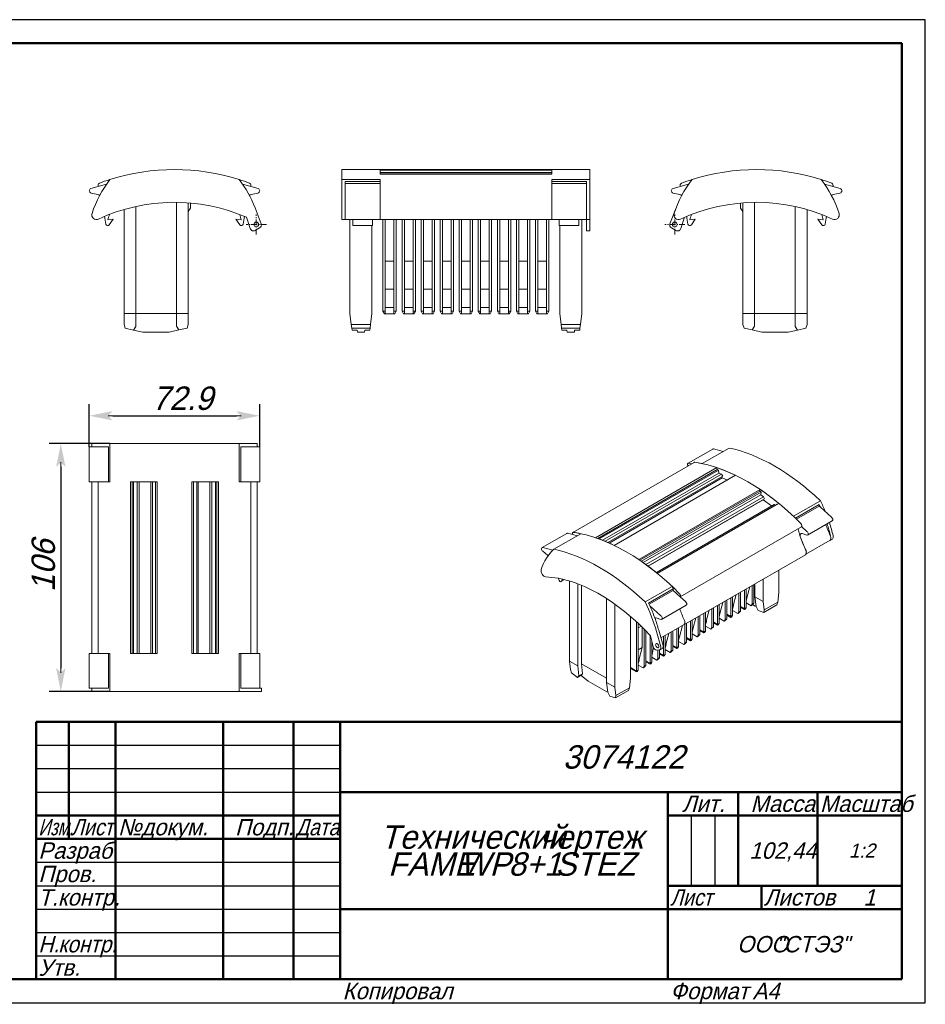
# Model space of a CAD drawing. Header units: millimetres. Extents: x 0 to 297, y 0 to 210.
# Tile 2 of 2: x 104 to 297, y 0 to 210. Entities that reach past the tile are written whole.
import ezdxf

# ---------------------------------------------------------------- set-up
doc = ezdxf.new("R2010")
doc.units = ezdxf.units.MM
doc.linetypes.add('CENTER_per1_scale0.039370', pattern=[2, 1.25, -0.25, 0.25, -0.25])
doc.styles.add('TextStyle_1', font='T-FLEX Type A.TTF', dxfattribs={"oblique": 15, "height": 5})
doc.styles.add('TextStyle_2', font='T-FLEX Type A.TTF', dxfattribs={"oblique": 15, "height": 3.5})
doc.styles.add('TextStyle_3', font='T-FLEX Type A.TTF', dxfattribs={"width": 0.744064, "oblique": 15, "height": 3.5})
doc.styles.add('TextStyle_4', font='T-FLEX Type A.TTF', dxfattribs={"width": 0.883061, "oblique": 15, "height": 3.5})
doc.styles.add('TextStyle_5', font='T-FLEX Type A.TTF', dxfattribs={"width": 0.94413, "oblique": 15, "height": 3.5})
doc.styles.add('TextStyle_6', font='T-FLEX Type A.TTF', dxfattribs={"width": 0.98844, "oblique": 15, "height": 3.5})
doc.styles.add('TextStyle_7', font='T-FLEX Type A.TTF', dxfattribs={"oblique": 15, "height": 5})
doc.styles.add('TextStyle_8', font='T-FLEX Type A.TTF', dxfattribs={"oblique": 15, "height": 3})
doc.styles.add('TextStyle_9', font='T-FLEX Type A.TTF', dxfattribs={"oblique": 15, "height": 3.5})
doc.dimstyles.new('DIM_ST_1', dxfattribs={"dimtxt": 5, "dimasz": 5, "dimexe": 2.5, "dimexo": 0, "dimtad": 1, "dimlfac": 2, "dimrnd": 0.01, "dimdsep": 46, "dimtxsty": 'TextStyle_1', "dimblk": 'Arrow_3_C7_Status', "dimcen": 0.09, "dimclrd": 7, "dimclre": 7, "dimclrt": 7, "dimazin": 0, "dimtfac": 1, "dimtdec": 0, "dimtmove": 0, "dimatfit": 0, "dimldrblk": 'NONE', "dimfxl": 1, "dimtvp": 1, "dimtolj": 1, "dimarcsym": 0})

# ---------------------------------------------------------------- blocks, each defined once
blk = doc.blocks.new('Arrow_3_C7_Status')
at = {"color": 7, "linetype": 'Continuous', "lineweight": 0}
blk.add_line((-1, 0), (-0.8, 0), dxfattribs=at)
at = {"color": 7}
blk.add_solid([(-1, -0.2), (0, 0), (-0.8, 0), (-1, 0.2)], dxfattribs=at)
blk = doc.blocks.new('*D6')
at = {"color": 7, "lineweight": -2}
for p, q in [((118.38, 118.75), (118.38, 127.89)), ((154.8, 118.75), (154.8, 127.89)), ((123.38, 125.39), (149.8, 125.39))]:
    blk.add_line(p, q, dxfattribs=at)
at = {"layer": 'Defpoints', "color": 0}
for p in [(154.8, 125.39), (118.38, 118.75), (154.8, 118.75)]:
    blk.add_point(p, dxfattribs=at)
at = {"color": 7, "lineweight": -2, "xscale": 5, "yscale": 5, "zscale": 5}
for p, rotation in [((118.38, 125.39), 180), ((154.8, 125.39), 360)]:
    blk.add_blockref('Arrow_3_C7_Status', p, dxfattribs=dict(at, rotation=rotation))
blk = doc.blocks.new('_None')
blk = doc.blocks.new('*D7')
at = {"color": 7, "lineweight": -2}
for p, q in [((122.79, 119.45), (109.8, 119.45)), ((112.3, 114.45), (112.3, 71.48)), ((122.79, 66.48), (109.8, 66.48))]:
    blk.add_line(p, q, dxfattribs=at)
at = {"layer": 'Defpoints', "color": 0}
for p in [(122.79, 119.45), (112.3, 66.48), (122.79, 66.48)]:
    blk.add_point(p, dxfattribs=at)
at = {"color": 7, "lineweight": -2, "xscale": 5, "yscale": 5, "zscale": 5}
for p, rotation in [((112.3, 119.45), 90.00000000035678), ((112.3, 66.48), 270.0000000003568)]:
    blk.add_blockref('Arrow_3_C7_Status', p, dxfattribs=dict(at, rotation=rotation))
blk = doc.blocks.new('_FR1Страница_1')
at = {"color": 7, "linetype": 'Continuous', "lineweight": 25}
for p, q in [((297, 210), (0, 210)), ((297, 0), (297, 210)), ((107, 55), (172, 55)), ((107, 50), (172, 50)), ((107, 45), (172, 45)), ((247, 40), (247, 25)), ((252, 40), (252, 25)), ((107, 30), (172, 30)), ((107, 25), (172, 25)), ((107, 20), (172, 20)), ((242, 20), (292, 20)), ((262, 20), (262, 20)), ((107, 15), (172, 15)), ((107, 10), (172, 10)), ((0, 0), (297, 0))]:
    blk.add_line(p, q, dxfattribs=at)
at = {"color": 7, "linetype": 'Continuous', "lineweight": 50}
for p, q in [((20, 205), (292, 205)), ((292, 205), (292, 5)), ((107, 5), (107, 60)), ((107, 60), (292, 60)), ((114, 60), (114, 35)), ((124, 60), (124, 5)), ((147, 60), (147, 5)), ((162, 60), (162, 5)), ((172, 60), (172, 5)), ((172, 45), (292, 45)), ((242, 45), (242, 5)), ((257, 45), (257, 25)), ((274, 45), (274, 25)), ((107, 40), (172, 40)), ((242, 40), (292, 40)), ((107, 35), (172, 35)), ((242, 25), (292, 25)), ((262, 25), (262, 20)), ((172, 20), (292, 20)), ((292, 5), (20, 5))]:
    blk.add_line(p, q, dxfattribs=at)
at = {"color": 7, "oblique": 15}
for s, height, style, p in [('3074122', 5, 'TextStyle_7', (219.55, 50)), ('Лит.', 3.5, 'TextStyle_2', (245.03, 40.76)), ('Масса', 3.5, 'TextStyle_2', (259.65, 40.76)), ('№', 3.5, 'TextStyle_2', (124.5, 35.75)), ('докум.', 3.5, 'TextStyle_2', (129.5, 35.75)), ('Подп.', 3.5, 'TextStyle_2', (149.53, 35.75)), ('Технический', 5, 'TextStyle_7', (180.55, 32.88)), ('чертеж', 5, 'TextStyle_7', (214.51, 32.88)), ('Разраб.', 3.5, 'TextStyle_2', (107.5, 30.75)), ('102,44', 3.5, 'TextStyle_2', (259.4, 30.75)), ('1:2', 3, 'TextStyle_8', (280.67, 31)), ('FAME', 5, 'TextStyle_7', (182.21, 27.12)), ('WP', 5, 'TextStyle_7', (197.58, 27.12)), ('8+1', 5, 'TextStyle_7', (207.94, 27.12)), ('STEZ', 5, 'TextStyle_7', (217.94, 27.12)), ('Пров.', 3.5, 'TextStyle_2', (107.5, 25.75)), ('Т.контр.', 3.5, 'TextStyle_2', (107.5, 20.75)), ('Листов', 3.5, 'TextStyle_2', (262.5, 20.75)), ('1', 3.5, 'TextStyle_9', (283.78, 20.75)), ('ООО', 3.5, 'TextStyle_2', (256.78, 10.75)), ('"СТЭЗ"', 3.5, 'TextStyle_2', (265.03, 10.75)), ('Утв.', 3.5, 'TextStyle_2', (107.5, 5.75)), ('Копировал', 3.5, 'TextStyle_2', (172.5, 0.75)), ('Формат', 3.5, 'TextStyle_2', (242.5, 0.75)), ('A4', 3.5, 'TextStyle_2', (260.12, 0.75))]:
    blk.add_text(s, height=height, dxfattribs=dict(at, style=style)).set_placement(p)
for s, style, width, p in [('Масштаб', 'TextStyle_6', 0.98844, (274.5, 40.76)), ('Изм.', 'TextStyle_3', 0.744064, (107.5, 35.75)), ('Лист', 'TextStyle_4', 0.883061, (114.5, 35.75)), ('Дата', 'TextStyle_4', 0.883061, (162.5, 35.75)), ('Лист', 'TextStyle_4', 0.883061, (242.5, 20.75)), ('Н.', 'TextStyle_5', 0.94413, (107.5, 10.75)), ('контр.', 'TextStyle_5', 0.94413, (111.75, 10.75))]:
    blk.add_text(s, height=3.5, dxfattribs=dict(at, style=style, width=width)).set_placement(p)
blk = doc.blocks.new('Страница_1')
at = {"color": 7, "linetype": 'Continuous', "lineweight": 20}
for p, q in [((225.3308, 177.9877), (172.3558, 177.9877)), ((172.3558, 175.8508), (172.3558, 177.9877)), ((180.5058, 177.8386), (217.1808, 177.8386)), ((180.5058, 177.0136), (180.5058, 177.8386)), ((180.5058, 177.3557), (217.1808, 177.3557)), ((217.1808, 177.2944), (180.5058, 177.2944)), ((180.5058, 177.0136), (217.1808, 177.0136)), ((217.1808, 177.0136), (217.1808, 177.8386)), ((225.3308, 175.8508), (225.3308, 177.9877)), ((118.7403, 173.9272), (122.0729, 174.8726)), ((154.4409, 173.9272), (151.1083, 174.8726)), ((180.5058, 175.8508), (172.3558, 175.8508)), ((172.3558, 168.6134), (172.3558, 175.8508)), ((173.0558, 174.8726), (173.0558, 175.3982)), ((180.5058, 175.3982), (173.0558, 175.3982)), ((180.5058, 174.9798), (173.0558, 174.9798)), ((173.0558, 173.9272), (173.0558, 174.8726)), ((180.5058, 175.0723), (180.5058, 175.8508)), ((180.5058, 174.3824), (180.5058, 175.0723)), ((217.1808, 175.8508), (225.3308, 175.8508)), ((217.1808, 175.0723), (217.1808, 175.8508)), ((217.1808, 175.3982), (224.6308, 175.3982)), ((217.1808, 174.3824), (217.1808, 175.0723)), ((217.1808, 174.9798), (224.6308, 174.9798)), ((224.6308, 174.8726), (224.6308, 175.3982)), ((224.6308, 173.9272), (224.6308, 174.8726)), ((225.3308, 168.6134), (225.3308, 175.8508)), ((243.0997, 173.9272), (246.4324, 174.8726)), ((278.8004, 173.9272), (275.4678, 174.8726)), ((120.2168, 172.6384), (118.769, 172.958)), ((154.4122, 172.958), (152.9644, 172.6384)), ((173.0558, 172.958), (173.0558, 173.9272)), ((173.0558, 172.6384), (173.0558, 172.958)), ((173.0558, 172.6384), (173.0558, 172.4386)), ((180.5058, 174.3824), (180.5058, 173.9272)), ((180.5058, 172.958), (180.5058, 173.9272)), ((180.5058, 172.958), (180.5058, 172.6384)), ((180.5058, 172.6384), (180.5058, 171.594)), ((217.1808, 174.3824), (217.1808, 173.9272)), ((217.1808, 172.958), (217.1808, 173.9272)), ((217.1808, 172.958), (217.1808, 172.6384)), ((217.1808, 172.6384), (217.1808, 171.594)), ((224.6308, 172.958), (224.6308, 173.9272)), ((224.6308, 172.6384), (224.6308, 172.958)), ((224.6308, 172.6384), (224.6308, 172.4386)), ((243.1284, 172.958), (244.5763, 172.6384)), ((277.3238, 172.6384), (278.7717, 172.958)), ((137.0156, 170.9854), (137.0156, 147.2382)), ((139.5156, 147.2382), (139.5156, 170.8768)), ((139.9906, 169.713), (139.9906, 170.8377)), ((173.0558, 168.8376), (173.0558, 172.4386)), ((180.5058, 171.594), (180.5058, 168.9722)), ((217.1808, 171.594), (217.1808, 168.9722)), ((224.6308, 168.8376), (224.6308, 172.4386)), ((257.5501, 169.713), (257.5501, 170.8377)), ((258.0251, 147.2382), (258.0251, 170.8768)), ((260.5251, 170.9854), (260.5251, 147.2382)), ((125.8156, 169.4534), (125.8156, 147.2382)), ((128.3156, 147.2382), (128.3156, 170.0903)), ((139.5156, 168.9953), (139.9906, 169.713)), ((153.793, 169.8117), (155.0905, 166.4217)), ((172.3558, 168.6134), (172.3558, 167.307)), ((173.0558, 168.213), (173.0558, 168.8376)), ((180.5058, 168.2131), (180.5058, 168.9722)), ((217.1808, 168.2131), (217.1808, 168.9722)), ((224.6308, 168.213), (224.6308, 168.8376)), ((225.3308, 168.6134), (225.3308, 167.307)), ((243.7476, 169.8117), (242.4501, 166.4217)), ((258.0251, 168.9953), (257.5501, 169.713)), ((269.2251, 147.2382), (269.2251, 170.0903)), ((271.7251, 169.4534), (271.7251, 147.2382)), ((122.3295, 167.2421), (123.476, 167.3747)), ((123.476, 167.3747), (122.6546, 166.1724)), ((150.8517, 167.2421), (149.7052, 167.3747)), ((149.7052, 167.3747), (150.5266, 166.1724)), ((152.7619, 165.3918), (151.9772, 167.7885)), ((172.3558, 167.307), (173.0558, 167.307)), ((173.0558, 168.213), (173.0558, 167.307)), ((173.0558, 167.3506), (180.5058, 167.3506)), ((174.0808, 167.3506), (174.0808, 147.2382)), ((174.6808, 167.3506), (174.6808, 166.3204)), ((174.6808, 166.3204), (174.6808, 165.998)), ((178.8808, 167.3506), (178.8808, 166.3204)), ((178.8808, 166.3204), (178.8808, 165.998)), ((180.5058, 168.2131), (180.5058, 167.307)), ((180.5058, 167.307), (217.1808, 167.307)), ((181.1183, 147.7074), (181.1183, 167.307)), ((181.6183, 147.7074), (181.6183, 167.307)), ((183.4683, 167.307), (183.4683, 147.7074)), ((183.9683, 167.307), (183.9683, 147.7074)), ((185.1933, 147.7074), (185.1933, 167.307)), ((185.6933, 147.7074), (185.6933, 167.307)), ((187.5433, 167.307), (187.5433, 147.7074)), ((188.0433, 167.307), (188.0433, 147.7074)), ((189.2683, 147.7074), (189.2683, 167.307)), ((189.7683, 147.7074), (189.7683, 167.307)), ((191.6183, 167.307), (191.6183, 147.7074)), ((192.1183, 167.307), (192.1183, 147.7074)), ((193.3433, 147.7074), (193.3433, 167.307)), ((193.8433, 147.7074), (193.8433, 167.307)), ((195.6933, 167.307), (195.6933, 147.7074)), ((196.1933, 167.307), (196.1933, 147.7074)), ((197.4183, 147.7074), (197.4183, 167.307)), ((197.9183, 147.7074), (197.9183, 167.307)), ((199.7683, 167.307), (199.7683, 147.7074)), ((200.2683, 167.307), (200.2683, 147.7074)), ((201.4933, 147.7074), (201.4933, 167.307)), ((201.9933, 147.7074), (201.9933, 167.307)), ((203.8433, 167.307), (203.8433, 147.7074)), ((204.3433, 167.307), (204.3433, 147.7074)), ((205.5683, 147.7074), (205.5683, 167.307)), ((206.0683, 147.7074), (206.0683, 167.307)), ((207.9183, 167.307), (207.9183, 147.7074)), ((208.4183, 167.307), (208.4183, 147.7074)), ((209.6433, 147.7074), (209.6433, 167.307)), ((210.1433, 147.7074), (210.1433, 167.307)), ((211.9933, 167.307), (211.9933, 147.7074)), ((212.4933, 167.307), (212.4933, 147.7074)), ((213.7183, 147.7074), (213.7183, 167.307)), ((214.2183, 147.7074), (214.2183, 167.307)), ((216.0683, 167.307), (216.0683, 147.7074)), ((216.5683, 167.307), (216.5683, 147.7074)), ((217.1808, 168.2131), (217.1808, 167.307)), ((217.1808, 167.3506), (224.6308, 167.3506)), ((218.8058, 167.3506), (218.8058, 166.3204)), ((218.8058, 166.3204), (218.8058, 165.998)), ((223.0058, 167.3506), (223.0058, 166.3204)), ((223.0058, 166.3204), (223.0058, 165.998)), ((223.6058, 167.3506), (223.6058, 147.2382)), ((224.6308, 168.213), (224.6308, 167.307)), ((224.6308, 165.3918), (224.6308, 167.307)), ((224.6308, 167.307), (225.3308, 167.307)), ((225.3308, 165.3918), (225.3308, 167.307)), ((244.7787, 165.3918), (245.5634, 167.7885)), ((246.689, 167.2421), (247.8354, 167.3747)), ((247.8354, 167.3747), (247.0141, 166.1724)), ((275.2111, 167.2421), (274.0647, 167.3747)), ((274.0647, 167.3747), (274.8861, 166.1724)), ((154.7651, 165.5041), (153.8497, 164.9756)), ((174.6808, 165.998), (178.8808, 165.998)), ((178.7808, 147.2382), (178.7808, 165.998)), ((218.8058, 165.998), (223.0058, 165.998)), ((218.9058, 147.2382), (218.9058, 165.998)), ((224.6308, 165.3918), (224.6308, 164.8751)), ((224.6308, 164.8751), (225.3308, 164.8751)), ((225.3308, 165.3918), (225.3308, 164.8751)), ((242.7756, 165.5041), (243.691, 164.9756)), ((183.4683, 158.4382), (181.6183, 158.4382)), ((187.5433, 158.4382), (185.6933, 158.4382)), ((191.6183, 158.4382), (189.7683, 158.4382)), ((195.6933, 158.4382), (193.8433, 158.4382)), ((199.7683, 158.4382), (197.9183, 158.4382)), ((203.8433, 158.4382), (201.9933, 158.4382)), ((207.9183, 158.4382), (206.0683, 158.4382)), ((211.9933, 158.4382), (210.1433, 158.4382)), ((216.0683, 158.4382), (214.2183, 158.4382)), ((181.6183, 152.432), (183.4683, 152.432)), ((185.6933, 152.432), (187.5433, 152.432)), ((189.7683, 152.432), (191.6183, 152.432)), ((193.8433, 152.432), (195.6933, 152.432)), ((197.9183, 152.432), (199.7683, 152.432)), ((201.9933, 152.432), (203.8433, 152.432)), ((206.0683, 152.432), (207.9183, 152.432)), ((210.1433, 152.432), (211.9933, 152.432)), ((214.2183, 152.432), (216.0683, 152.432)), ((181.4183, 147.1877), (181.1183, 147.7074)), ((181.1183, 147.7074), (181.6183, 147.7074)), ((181.6183, 148.5475), (183.4683, 148.5475)), ((183.4683, 148.5345), (181.6183, 148.5345)), ((181.6183, 147.1877), (181.6183, 147.7074)), ((183.4683, 147.7074), (183.9683, 147.7074)), ((183.4683, 147.7074), (183.4683, 147.1877)), ((183.9683, 147.7074), (183.6683, 147.1877)), ((185.4933, 147.1877), (185.1933, 147.7074)), ((185.1933, 147.7074), (185.6933, 147.7074)), ((185.6933, 148.5475), (187.5433, 148.5475)), ((187.5433, 148.5345), (185.6933, 148.5345)), ((185.6933, 147.1877), (185.6933, 147.7074)), ((187.5433, 147.7074), (188.0433, 147.7074)), ((187.5433, 147.7074), (187.5433, 147.1877)), ((188.0433, 147.7074), (187.7433, 147.1877)), ((189.5683, 147.1877), (189.2683, 147.7074)), ((189.2683, 147.7074), (189.7683, 147.7074)), ((189.7683, 148.5475), (191.6183, 148.5475)), ((191.6183, 148.5345), (189.7683, 148.5345)), ((189.7683, 147.1877), (189.7683, 147.7074)), ((191.6183, 147.7074), (192.1183, 147.7074)), ((191.6183, 147.7074), (191.6183, 147.1877)), ((192.1183, 147.7074), (191.8183, 147.1877)), ((193.6433, 147.1877), (193.3433, 147.7074)), ((193.3433, 147.7074), (193.8433, 147.7074)), ((193.8433, 148.5475), (195.6933, 148.5475)), ((195.6933, 148.5345), (193.8433, 148.5345)), ((193.8433, 147.1877), (193.8433, 147.7074)), ((195.6933, 147.7074), (195.6933, 147.1877)), ((195.6933, 147.7074), (196.1933, 147.7074)), ((196.1933, 147.7074), (195.8933, 147.1877)), ((197.4183, 147.7074), (197.9183, 147.7074)), ((197.7183, 147.1877), (197.4183, 147.7074)), ((197.9183, 148.5475), (199.7683, 148.5475)), ((199.7683, 148.5345), (197.9183, 148.5345)), ((197.9183, 147.1877), (197.9183, 147.7074)), ((199.7683, 147.7074), (200.2683, 147.7074)), ((199.7683, 147.7074), (199.7683, 147.1877)), ((200.2683, 147.7074), (199.9683, 147.1877)), ((201.7933, 147.1877), (201.4933, 147.7074)), ((201.4933, 147.7074), (201.9933, 147.7074)), ((201.9933, 148.5475), (203.8433, 148.5475)), ((203.8433, 148.5345), (201.9933, 148.5345)), ((201.9933, 147.1877), (201.9933, 147.7074)), ((203.8433, 147.7074), (204.3433, 147.7074)), ((203.8433, 147.7074), (203.8433, 147.1877)), ((204.3433, 147.7074), (204.0433, 147.1877)), ((205.5683, 147.7074), (206.0683, 147.7074)), ((205.8683, 147.1877), (205.5683, 147.7074)), ((206.0683, 148.5475), (207.9183, 148.5475)), ((207.9183, 148.5345), (206.0683, 148.5345)), ((206.0683, 147.1877), (206.0683, 147.7074)), ((207.9183, 147.7074), (208.4183, 147.7074)), ((207.9183, 147.7074), (207.9183, 147.1877)), ((208.4183, 147.7074), (208.1183, 147.1877)), ((209.6433, 147.7074), (210.1433, 147.7074)), ((209.9433, 147.1877), (209.6433, 147.7074)), ((210.1433, 148.5475), (211.9933, 148.5475)), ((211.9933, 148.5345), (210.1433, 148.5345)), ((210.1433, 147.1877), (210.1433, 147.7074)), ((211.9933, 147.7074), (212.4933, 147.7074)), ((211.9933, 147.7074), (211.9933, 147.1877)), ((212.4933, 147.7074), (212.1933, 147.1877)), ((213.7183, 147.7074), (214.2183, 147.7074)), ((214.0183, 147.1877), (213.7183, 147.7074)), ((214.2183, 148.5475), (216.0683, 148.5475)), ((216.0683, 148.5345), (214.2183, 148.5345)), ((214.2183, 147.1877), (214.2183, 147.7074)), ((216.0683, 147.7074), (216.0683, 147.1877)), ((216.0683, 147.7074), (216.5683, 147.7074)), ((216.5683, 147.7074), (216.2683, 147.1877)), ((125.8156, 147.2382), (128.3156, 147.2382)), ((125.8156, 147.2382), (125.8156, 144.911)), ((128.3156, 147.2382), (137.0156, 147.2382)), ((128.3156, 144.456), (128.3156, 147.2382)), ((137.0156, 147.2382), (137.0156, 144.5271)), ((137.0156, 147.2382), (139.5156, 147.2382)), ((139.5156, 144.911), (139.5156, 147.2382)), ((174.0808, 147.2382), (174.3666, 144.911)), ((178.4951, 144.911), (178.7808, 147.2382)), ((181.4183, 147.1877), (181.6183, 147.1877)), ((181.6183, 147.1877), (183.4683, 147.1877)), ((183.4683, 147.1877), (183.6683, 147.1877)), ((185.4933, 147.1877), (185.6933, 147.1877)), ((185.6933, 147.1877), (187.5433, 147.1877)), ((187.5433, 147.1877), (187.7433, 147.1877)), ((189.5683, 147.1877), (189.7683, 147.1877)), ((189.7683, 147.1877), (191.6183, 147.1877)), ((191.6183, 147.1877), (191.8183, 147.1877)), ((193.6433, 147.1877), (193.8433, 147.1877)), ((193.8433, 147.1877), (195.6933, 147.1877)), ((195.6933, 147.1877), (195.8933, 147.1877)), ((197.7183, 147.1877), (197.9183, 147.1877)), ((197.9183, 147.1877), (199.7683, 147.1877)), ((199.7683, 147.1877), (199.9683, 147.1877)), ((201.7933, 147.1877), (201.9933, 147.1877)), ((201.9933, 147.1877), (203.8433, 147.1877)), ((203.8433, 147.1877), (204.0433, 147.1877)), ((205.8683, 147.1877), (206.0683, 147.1877)), ((206.0683, 147.1877), (207.9183, 147.1877)), ((207.9183, 147.1877), (208.1183, 147.1877)), ((209.9433, 147.1877), (210.1433, 147.1877)), ((210.1433, 147.1877), (211.9933, 147.1877)), ((211.9933, 147.1877), (212.1933, 147.1877)), ((214.0183, 147.1877), (214.2183, 147.1877)), ((214.2183, 147.1877), (216.0683, 147.1877)), ((216.0683, 147.1877), (216.2683, 147.1877)), ((219.1916, 144.911), (218.9058, 147.2382)), ((223.6058, 147.2382), (223.3201, 144.911)), ((258.0251, 144.911), (258.0251, 147.2382)), ((260.5251, 147.2382), (258.0251, 147.2382)), ((269.2251, 147.2382), (260.5251, 147.2382)), ((260.5251, 147.2382), (260.5251, 144.5271)), ((271.7251, 147.2382), (269.2251, 147.2382)), ((269.2251, 144.456), (269.2251, 147.2382)), ((271.7251, 147.2382), (271.7251, 144.911)), ((125.8156, 144.911), (126.0592, 144.1142)), ((126.0592, 144.1142), (127.8284, 143.7058)), ((127.8284, 143.7058), (128.3156, 144.456)), ((127.8284, 143.7058), (129.8539, 143.2382)), ((129.8539, 143.2382), (135.4773, 143.2382)), ((135.4773, 143.2382), (137.543, 143.7151)), ((137.0156, 144.5271), (137.543, 143.7151)), ((137.543, 143.7151), (139.272, 144.1142)), ((139.272, 144.1142), (139.5156, 144.911)), ((174.3666, 144.911), (174.4644, 144.1142)), ((178.4951, 144.911), (174.3666, 144.911)), ((174.4644, 144.1142), (174.5146, 143.7058)), ((178.3973, 144.1142), (174.4644, 144.1142)), ((174.5146, 143.7058), (175.6146, 143.7058)), ((175.6146, 143.7058), (175.672, 143.2382)), ((177.1897, 143.2382), (175.672, 143.2382)), ((177.1897, 143.2382), (177.2471, 143.7058)), ((177.2471, 143.7058), (178.3471, 143.7058)), ((178.3471, 143.7058), (178.3973, 144.1142)), ((178.3973, 144.1142), (178.4951, 144.911)), ((219.2894, 144.1142), (219.1916, 144.911)), ((219.1916, 144.911), (223.3201, 144.911)), ((219.3396, 143.7058), (219.2894, 144.1142)), ((219.2894, 144.1142), (223.2223, 144.1142)), ((220.4396, 143.7058), (219.3396, 143.7058)), ((220.497, 143.2382), (220.4396, 143.7058)), ((220.497, 143.2382), (222.0147, 143.2382)), ((222.0721, 143.7058), (222.0147, 143.2382)), ((223.1721, 143.7058), (222.0721, 143.7058)), ((223.2223, 144.1142), (223.1721, 143.7058)), ((223.3201, 144.911), (223.2223, 144.1142)), ((258.2687, 144.1142), (258.0251, 144.911)), ((259.9977, 143.7151), (258.2687, 144.1142)), ((260.5251, 144.5271), (259.9977, 143.7151)), ((262.0634, 143.2382), (259.9977, 143.7151)), ((267.6868, 143.2382), (262.0634, 143.2382)), ((269.7123, 143.7058), (267.6868, 143.2382)), ((269.7123, 143.7058), (269.2251, 144.456)), ((271.4815, 144.1142), (269.7123, 143.7058)), ((271.7251, 144.911), (271.4815, 144.1142)), ((118.3767, 118.754), (118.3767, 111.304)), ((118.7403, 118.754), (118.3767, 118.754)), ((118.7403, 118.754), (122.0729, 118.754)), ((118.9182, 119.454), (118.9182, 118.754)), ((118.9182, 119.454), (118.9663, 119.454)), ((118.9663, 119.454), (122.7949, 119.454)), ((122.0729, 118.754), (122.4511, 118.754)), ((122.4511, 111.304), (122.4511, 118.754)), ((122.7949, 111.304), (122.7949, 119.454)), ((122.7949, 119.454), (150.3863, 119.454)), ((150.3863, 119.454), (154.2149, 119.454)), ((150.3863, 119.454), (150.3863, 111.304)), ((150.7301, 118.754), (151.1083, 118.754)), ((150.7301, 118.754), (150.7301, 111.304)), ((154.4409, 118.754), (151.1083, 118.754)), ((154.2149, 119.454), (154.263, 119.454)), ((154.263, 118.754), (154.263, 119.454)), ((154.4409, 118.754), (154.8045, 118.754)), ((154.8045, 111.304), (154.8045, 118.754)), ((251.5789, 118.2823), (246.3109, 115.2408)), ((249.3315, 115.1716), (255.0944, 118.4988)), ((251.7324, 118.2977), (253.836, 117.7722)), ((247.6292, 115.4347), (221.696, 100.4621)), ((252.4573, 114.3163), (226.5242, 99.3438)), ((252.5076, 113.8888), (227.0195, 99.1733)), ((227.3326, 99.0607), (252.805, 113.7672)), ((247.0618, 115.1071), (246.4644, 115.2563)), ((252.4573, 114.3163), (252.5076, 113.8888)), ((252.5076, 113.8888), (252.805, 113.7672)), ((252.879, 113.1388), (252.805, 113.7672)), ((228.0348, 98.7949), (252.879, 113.1388)), ((228.6102, 98.5634), (253.4506, 112.905)), ((229.1753, 98.3241), (253.7312, 112.5015)), ((229.4469, 98.2049), (253.5718, 112.1335)), ((256.4811, 112.6668), (230.548, 97.6943)), ((253.4506, 112.905), (252.879, 113.1388)), ((253.7312, 112.5015), (253.4506, 112.905)), ((253.5718, 112.1335), (253.5414, 112.3919)), ((254.7341, 111.6582), (253.5718, 112.1335)), ((118.7403, 111.304), (118.3767, 111.304)), ((120.2557, 111.304), (118.7403, 111.304)), ((118.9182, 111.304), (118.9182, 74.629)), ((120.2557, 111.304), (120.2557, 74.629)), ((120.5473, 111.304), (120.2557, 111.304)), ((120.5473, 111.304), (122.7949, 111.304)), ((127.2154, 111.304), (132.9059, 111.304)), ((127.2154, 111.304), (127.2154, 74.629)), ((127.2866, 111.304), (127.2866, 74.629)), ((127.7072, 74.629), (127.7072, 111.304)), ((127.8118, 74.629), (127.8118, 111.304)), ((128.6202, 74.629), (128.6202, 111.304)), ((129.0171, 74.629), (129.0171, 111.304)), ((131.5563, 74.629), (131.5563, 111.304)), ((131.8521, 74.629), (131.8521, 111.304)), ((132.5558, 74.629), (132.5558, 111.304)), ((132.9059, 111.304), (132.9059, 74.629)), ((140.2753, 111.304), (140.2753, 74.629)), ((140.2753, 111.304), (145.9658, 111.304)), ((140.6254, 74.629), (140.6254, 111.304)), ((141.3291, 74.629), (141.3291, 111.304)), ((141.6249, 74.629), (141.6249, 111.304)), ((144.1641, 74.629), (144.1641, 111.304)), ((144.561, 74.629), (144.561, 111.304)), ((145.3694, 74.629), (145.3694, 111.304)), ((145.474, 74.629), (145.474, 111.304)), ((145.8946, 111.304), (145.8946, 74.629)), ((145.9658, 111.304), (145.9658, 74.629)), ((150.3863, 111.304), (152.6339, 111.304)), ((152.6339, 111.304), (152.9255, 111.304)), ((154.4409, 111.304), (152.9255, 111.304)), ((152.9255, 74.629), (152.9255, 111.304)), ((154.263, 74.629), (154.263, 111.304)), ((154.4409, 111.304), (154.8045, 111.304)), ((261.692, 109.6583), (235.7588, 94.6858)), ((261.692, 109.6583), (261.6422, 109.2927)), ((261.6422, 109.2927), (236.0276, 94.5042)), ((236.339, 94.2905), (261.9395, 109.071)), ((236.7309, 94.0164), (261.8655, 108.5279)), ((237.3153, 93.5975), (262.4371, 108.1016)), ((237.746, 93.2806), (262.6463, 107.6568)), ((237.8069, 93.2353), (262.3797, 107.4225)), ((261.6422, 109.2927), (261.9395, 109.071)), ((261.8655, 108.5279), (261.9395, 109.071)), ((262.4371, 108.1016), (261.8655, 108.5279)), ((262.3797, 107.4225), (262.3916, 107.5098)), ((264.1144, 106.1287), (262.3797, 107.4225)), ((262.6463, 107.6568), (262.4371, 108.1016)), ((239.5012, 91.9182), (264.4418, 106.3177)), ((239.5607, 91.8701), (264.7225, 106.3972)), ((239.7446, 91.7202), (265.3681, 106.514)), ((265.7158, 106.6615), (239.7826, 91.689)), ((264.7225, 106.3972), (264.4418, 106.3177)), ((264.916, 106.2529), (264.7225, 106.3972)), ((265.3681, 106.514), (265.4083, 106.484)), ((274.6045, 107.2347), (268.8416, 103.9074)), ((274.3526, 106.439), (269.2666, 103.5026)), ((274.3526, 106.0974), (269.4879, 103.2887)), ((274.3526, 106.0974), (274.3526, 106.439)), ((274.3526, 106.0974), (274.6201, 105.8554)), ((276.9766, 103.723), (274.6201, 105.8554)), ((244.6447, 86.7323), (270.5439, 101.6852)), ((271.7086, 100.6815), (270.5741, 101.7082)), ((271.8622, 99.9115), (277.1301, 102.9529)), ((220.3778, 100.2683), (215.1098, 97.2269)), ((223.3984, 100.1991), (217.6354, 96.8718)), ((221.6658, 100.0004), (220.5313, 100.2838)), ((222.6349, 99.7583), (221.6658, 100.0004)), ((270.6645, 100.232), (271.6883, 99.9018)), ((276.6437, 98.7489), (277.1386, 99.0347)), ((215.2634, 97.2423), (217.4478, 96.6966)), ((271.478, 95.798), (276.6472, 98.7824)), ((216.3074, 95.5872), (215.2836, 96.4392)), ((245.4426, 80.735), (271.3757, 95.7075)), ((219.6095, 90.4536), (219.1803, 89.9759)), ((262.3746, 90.5107), (262.3746, 85.6875)), ((265.698, 87.6062), (265.698, 92.4294)), ((219.1467, 89.9485), (219.9003, 90.3836)), ((220.9912, 90.0853), (220.9912, 72.9807)), ((222.7589, 71.9601), (222.7589, 89.4861)), ((223.5367, 72.4092), (223.5367, 89.1783)), ((242.9084, 88.9349), (237.1455, 85.6077)), ((237.8836, 85.3836), (243.1515, 88.425)), ((243.1515, 88.425), (243.1515, 88.0834)), ((258.7065, 84.361), (258.7065, 88.3929)), ((258.8548, 86.4739), (259.4903, 88.8454)), ((260.0146, 89.1481), (260.0146, 85.1163)), ((260.3682, 89.3523), (260.3682, 85.3204)), ((260.6068, 86.7081), (260.6068, 89.4901)), ((228.9108, 86.3424), (228.9108, 68.4084)), ((238.0085, 85.1141), (243.1515, 88.0834)), ((244.641, 86.7357), (243.1515, 88.0834)), ((245.7755, 85.709), (244.641, 86.7357)), ((255.4715, 82.4933), (255.4715, 86.5252)), ((255.825, 82.6974), (255.825, 86.7293)), ((255.9734, 84.8103), (256.6088, 87.1818)), ((257.1332, 87.4845), (257.1332, 83.4527)), ((257.4867, 87.6887), (257.4867, 83.6568)), ((258.3529, 84.1569), (258.3529, 88.1888)), ((258.7065, 86.3882), (258.8548, 86.4739)), ((258.889, 86.4436), (258.7065, 86.3382)), ((258.7065, 85.7625), (258.889, 86.4436)), ((258.889, 86.4436), (258.8548, 86.4739)), ((260.6068, 87.6062), (260.3682, 87.744)), ((262.3746, 85.6875), (260.6068, 86.7081)), ((260.8422, 84.6305), (260.6068, 86.7081)), ((265.4959, 85.5895), (265.698, 87.6062)), ((230.6785, 67.3877), (230.6785, 85.1412)), ((240.5075, 82.6676), (238.151, 84.8)), ((240.6611, 81.8975), (245.929, 84.939)), ((251.3702, 84.1573), (251.3702, 80.1255)), ((251.7238, 84.3614), (251.7238, 80.3296)), ((252.59, 80.8297), (252.59, 84.8615)), ((252.9436, 81.0338), (252.9436, 85.0657)), ((253.0919, 83.1467), (253.7274, 85.5182)), ((254.2517, 85.8209), (254.2517, 81.7891)), ((254.6053, 86.025), (254.6053, 81.9932)), ((255.825, 84.7246), (255.9734, 84.8103)), ((255.825, 84.0989), (256.0075, 84.78)), ((256.0075, 84.78), (255.825, 84.6746)), ((256.0075, 84.78), (255.9734, 84.8103)), ((257.4867, 84.657), (258.3529, 84.1569)), ((257.4867, 84.4777), (258.3529, 83.9776)), ((258.7065, 84.361), (258.3529, 84.1569)), ((258.3529, 83.9776), (258.3529, 84.1569)), ((258.4943, 84.0592), (258.7065, 84.361)), ((259.8025, 84.8145), (258.7065, 85.4473)), ((260.0146, 85.1163), (259.8025, 84.8145)), ((259.9439, 84.8962), (259.8025, 84.8145)), ((260.3682, 85.3204), (259.9439, 84.8962)), ((260.3682, 85.3204), (260.0146, 85.1163)), ((260.6442, 84.7197), (260.0884, 85.0406)), ((260.8395, 84.6539), (260.6442, 84.7197)), ((261.2856, 83.7928), (260.8422, 84.6305)), ((262.3746, 85.6875), (262.5766, 83.904)), ((262.4736, 83.3928), (265.2545, 84.9984)), ((262.5766, 83.904), (265.4959, 85.5895)), ((265.2545, 84.9984), (265.4959, 85.5895)), ((234.0019, 82.5134), (234.0019, 69.3065)), ((240.4873, 81.8879), (239.4635, 82.2181)), ((247.329, 79.8194), (247.9644, 82.191)), ((248.4888, 82.4937), (248.4888, 78.4618)), ((248.8423, 82.6978), (248.8423, 78.666)), ((249.7085, 79.1661), (249.7085, 83.1979)), ((250.0621, 79.3702), (250.0621, 83.4021)), ((250.2104, 81.483), (250.8459, 83.8546)), ((252.9436, 83.061), (253.0919, 83.1467)), ((252.9436, 82.4353), (253.1261, 83.1164)), ((253.1261, 83.1164), (252.9436, 83.011)), ((254.0396, 81.4873), (252.9436, 82.1201)), ((253.1261, 83.1164), (253.0919, 83.1467)), ((254.6053, 82.9934), (255.4715, 82.4933)), ((254.6053, 82.8141), (255.4715, 82.314)), ((255.825, 82.6974), (255.4715, 82.4933)), ((255.4715, 82.314), (255.4715, 82.4933)), ((255.6129, 82.3956), (255.4715, 82.314)), ((255.6129, 82.3956), (255.825, 82.6974)), ((256.921, 83.1509), (255.825, 83.7837)), ((257.1332, 83.4527), (256.921, 83.1509)), ((257.0624, 83.2325), (256.921, 83.1509)), ((257.4867, 83.6568), (257.0624, 83.2325)), ((257.4867, 83.6568), (257.1332, 83.4527)), ((258.4943, 84.0592), (258.3529, 83.9776)), ((262.4736, 83.3928), (261.2856, 83.7928)), ((262.5766, 83.904), (262.4736, 83.3928)), ((235.3012, 70.848), (235.3012, 81.349)), ((235.6548, 71.0521), (235.6548, 81.0183)), ((236.2791, 80.4192), (235.6548, 80.0587)), ((236.5387, 75.91), (236.5387, 80.1644)), ((240.5094, 77.9183), (245.4462, 80.7685)), ((244.2992, 76.043), (244.2992, 80.1063)), ((244.4475, 78.1558), (245.0929, 80.5646)), ((245.6073, 80.8301), (245.6073, 76.7982)), ((245.9609, 81.0342), (245.9609, 77.0024)), ((246.8271, 77.5025), (246.8271, 81.5343)), ((247.1806, 77.7066), (247.1806, 81.7384)), ((250.0621, 81.3974), (250.2104, 81.483)), ((250.0621, 80.7716), (250.2446, 81.4528)), ((250.2446, 81.4528), (250.0621, 81.3474)), ((251.1581, 79.8237), (250.0621, 80.4565)), ((250.2446, 81.4528), (250.2104, 81.483)), ((251.3702, 80.1255), (251.1581, 79.8237)), ((251.7238, 80.3296), (251.2995, 79.9053)), ((251.7238, 80.3296), (251.3702, 80.1255)), ((251.7238, 81.3298), (252.59, 80.8297)), ((251.7238, 81.1505), (252.59, 80.6504)), ((252.9436, 81.0338), (252.59, 80.8297)), ((252.59, 80.6504), (252.59, 80.8297)), ((252.7314, 80.732), (252.59, 80.6504)), ((252.7314, 80.732), (252.9436, 81.0338)), ((254.2517, 81.7891), (254.0396, 81.4873)), ((254.181, 81.5689), (254.0396, 81.4873)), ((254.6053, 81.9932), (254.181, 81.5689)), ((254.6053, 81.9932), (254.2517, 81.7891)), ((236.9629, 79.7406), (236.9629, 71.8074)), ((237.3165, 79.3803), (237.3165, 72.0115)), ((238.1827, 72.5116), (238.1827, 78.4699)), ((238.8253, 76.0981), (238.2705, 78.3753)), ((239.5544, 79.286), (240.4719, 75.9884)), ((240.0494, 79.5717), (240.9669, 76.2742)), ((241.0642, 74.1752), (241.0642, 78.2385)), ((241.4177, 74.3794), (241.4177, 78.4427)), ((241.5661, 76.4922), (242.2115, 78.901)), ((242.7259, 79.1979), (242.7259, 75.1346)), ((243.0794, 79.402), (243.0794, 75.3387)), ((243.9456, 75.8389), (243.9456, 79.9022)), ((244.2992, 78.0702), (244.4475, 78.1558)), ((244.4817, 78.1255), (244.2992, 78.0202)), ((244.2992, 77.4444), (244.4817, 78.1255)), ((244.4817, 78.1255), (244.4475, 78.1558)), ((245.9609, 78.0026), (246.8271, 77.5025)), ((247.1806, 79.7338), (247.329, 79.8194)), ((247.1806, 79.108), (247.3631, 79.7892)), ((247.3631, 79.7892), (247.1806, 79.6838)), ((248.2766, 78.1601), (247.1806, 78.7928)), ((247.3631, 79.7892), (247.329, 79.8194)), ((248.4888, 78.4618), (248.2766, 78.1601)), ((248.4181, 78.2417), (248.2766, 78.1601)), ((248.8423, 78.666), (248.4181, 78.2417)), ((248.8423, 78.666), (248.4888, 78.4618)), ((248.8423, 79.6662), (249.7085, 79.1661)), ((248.8423, 79.4869), (249.7085, 78.9868)), ((250.0621, 79.3702), (249.7085, 79.1661)), ((249.7085, 78.9868), (249.7085, 79.1661)), ((249.85, 79.0684), (249.7085, 78.9868)), ((249.85, 79.0684), (250.0621, 79.3702)), ((251.2995, 79.9053), (251.1581, 79.8237)), ((235.6548, 75.3997), (236.5387, 75.91)), ((235.8031, 73.165), (236.5387, 75.91)), ((238.5362, 72.7158), (238.5362, 77.2845)), ((238.5362, 77.0633), (238.5835, 77.0906)), ((238.6846, 74.8286), (238.9445, 75.7985)), ((241.4177, 76.4066), (241.5661, 76.4922)), ((241.4177, 75.7808), (241.6002, 76.4619)), ((241.6002, 76.4619), (241.4177, 76.3566)), ((241.6002, 76.4619), (241.5661, 76.4922)), ((243.0794, 76.339), (243.9456, 75.8389)), ((243.0794, 76.1596), (243.9456, 75.6595)), ((244.2992, 76.043), (243.9456, 75.8389)), ((243.9456, 75.6595), (243.9456, 75.8389)), ((244.087, 75.7412), (243.9456, 75.6595)), ((244.087, 75.7412), (244.2992, 76.043)), ((245.3952, 76.4964), (244.2992, 77.1292)), ((245.6073, 76.7982), (245.3952, 76.4964)), ((245.5366, 76.5781), (245.3952, 76.4964)), ((245.9609, 77.0024), (245.5366, 76.5781)), ((245.9609, 77.0024), (245.6073, 76.7982)), ((245.9609, 77.8233), (246.8271, 77.3231)), ((247.1806, 77.7066), (246.8271, 77.5025)), ((246.8271, 77.3231), (246.8271, 77.5025)), ((246.9685, 77.4048), (246.8271, 77.3231)), ((246.9685, 77.4048), (247.1806, 77.7066)), ((118.7403, 74.629), (118.3767, 74.629)), ((118.3767, 74.629), (118.3767, 67.179)), ((120.2557, 74.629), (118.7403, 74.629)), ((120.5473, 74.629), (120.2557, 74.629)), ((120.5473, 74.629), (122.7949, 74.629)), ((122.4511, 74.629), (122.4511, 67.179)), ((122.7949, 74.629), (122.7949, 66.479)), ((127.2154, 74.629), (132.9059, 74.629)), ((140.2753, 74.629), (145.9658, 74.629)), ((150.3863, 74.629), (152.6339, 74.629)), ((150.3863, 74.629), (150.3863, 66.479)), ((150.7301, 67.179), (150.7301, 74.629)), ((152.6339, 74.629), (152.9255, 74.629)), ((154.4409, 74.629), (152.9255, 74.629)), ((154.4409, 74.629), (154.8045, 74.629)), ((154.8045, 67.179), (154.8045, 74.629)), ((238.5362, 74.7429), (238.6846, 74.8286)), ((238.7188, 74.7983), (238.5362, 74.6929)), ((238.5362, 74.1172), (238.7188, 74.7983)), ((239.6323, 73.1692), (238.5362, 73.802)), ((238.7188, 74.7983), (238.6846, 74.8286)), ((240.2418, 75.372), (239.5945, 75.3142)), ((240.198, 73.6751), (239.7737, 73.2509)), ((239.8444, 75.3365), (239.8444, 73.471)), ((240.198, 73.6751), (239.8444, 73.471)), ((240.198, 75.3681), (240.198, 73.6751)), ((240.198, 74.6753), (241.0642, 74.1752)), ((240.198, 74.496), (241.0642, 73.9959)), ((240.3516, 75.4059), (240.8466, 75.6917)), ((241.4177, 74.3794), (241.0642, 74.1752)), ((241.0642, 73.9959), (241.0642, 74.1752)), ((241.2056, 74.0776), (241.0642, 73.9959)), ((241.2056, 74.0776), (241.4177, 74.3794)), ((242.5137, 74.8328), (241.4177, 75.4656)), ((242.7259, 75.1346), (242.5137, 74.8328)), ((242.6551, 74.9145), (242.5137, 74.8328)), ((243.0794, 75.3387), (242.6551, 74.9145)), ((243.0794, 75.3387), (242.7259, 75.1346)), ((220.9912, 72.9807), (222.7589, 71.9601)), ((220.9912, 72.9807), (221.1932, 71.1973)), ((223.0005, 69.8279), (222.7589, 71.9601)), ((223.7783, 70.277), (223.5367, 72.4092)), ((223.5367, 72.4092), (228.9108, 69.3065)), ((234.0019, 71.5982), (235.3012, 70.848)), ((235.6548, 73.0793), (235.8031, 73.165)), ((235.8373, 73.1347), (235.6548, 73.0293)), ((235.6548, 72.4536), (235.8373, 73.1347)), ((236.7508, 71.5056), (235.6548, 72.1384)), ((235.8373, 73.1347), (235.8031, 73.165)), ((236.9629, 71.8074), (236.7508, 71.5056)), ((236.8922, 71.5873), (236.7508, 71.5056)), ((237.3165, 72.0115), (236.8922, 71.5873)), ((237.3165, 72.0115), (236.9629, 71.8074)), ((237.3165, 73.0117), (238.1827, 72.5116)), ((237.3165, 72.8324), (238.1827, 72.3323)), ((238.5362, 72.7158), (238.1827, 72.5116)), ((238.1827, 72.3323), (238.1827, 72.5116)), ((238.3241, 72.414), (238.1827, 72.3323)), ((238.3241, 72.414), (238.5362, 72.7158)), ((239.8444, 73.471), (239.6323, 73.1692)), ((239.7737, 73.2509), (239.6323, 73.1692)), ((221.1932, 71.1973), (221.4346, 70.4872)), ((221.4346, 70.4872), (222.7211, 69.4519)), ((222.7211, 69.4519), (223.4989, 69.901)), ((222.7211, 69.4519), (223.0005, 69.8279)), ((223.0005, 69.8279), (223.7783, 70.277)), ((223.4989, 69.901), (223.7783, 70.277)), ((223.4989, 69.901), (224.9718, 68.7157)), ((234.0019, 71.4189), (235.3012, 70.6687)), ((235.6548, 71.0521), (235.3012, 70.848)), ((235.3012, 70.6687), (235.3012, 70.848)), ((235.4427, 70.7503), (235.3012, 70.6687)), ((235.4427, 70.7503), (235.6548, 71.0521)), ((224.9718, 68.7157), (228.9481, 66.42)), ((228.9108, 68.4084), (230.6785, 67.3877)), ((228.9108, 68.4084), (229.1461, 66.3307)), ((230.8806, 65.6043), (230.6785, 67.3877)), ((234.0019, 69.3065), (233.7999, 67.2897)), ((118.7403, 67.179), (118.3767, 67.179)), ((118.7403, 67.179), (122.0729, 67.179)), ((118.9182, 67.179), (118.9182, 66.479)), ((118.9182, 66.479), (118.9663, 66.479)), ((118.9663, 66.479), (122.7949, 66.479)), ((122.0729, 67.179), (122.4511, 67.179)), ((122.7949, 66.479), (150.3863, 66.479)), ((150.3863, 66.479), (153.793, 66.479)), ((150.7301, 67.179), (151.1083, 67.179)), ((154.4409, 67.179), (151.1083, 67.179)), ((153.793, 66.479), (155.0905, 66.479)), ((154.4409, 67.179), (154.8045, 67.179)), ((154.8045, 67.179), (155.0905, 67.179)), ((155.0905, 67.179), (155.1401, 67.179)), ((155.0905, 66.479), (155.1401, 66.479)), ((155.1401, 66.479), (155.1401, 67.179)), ((228.9481, 66.42), (229.1435, 66.3542)), ((229.1461, 66.3307), (229.5896, 65.4931)), ((229.5896, 65.4931), (230.7775, 65.0931)), ((233.5585, 66.6987), (230.7775, 65.0931)), ((230.7775, 65.0931), (230.8806, 65.6043)), ((233.7999, 67.2897), (230.8806, 65.6043)), ((233.7999, 67.2897), (233.5585, 66.6987))]:
    blk.add_line(p, q, dxfattribs=at)
at = {"color": 7, "linetype": 'CENTER_per1_scale0.039370', "lineweight": 5}
for p, q in [((154.0589, 164.0844), (154.0589, 168.4178)), ((243.4817, 164.0844), (243.4817, 168.4178)), ((156.2256, 166.2511), (151.8923, 166.2511)), ((245.6484, 166.2511), (241.3151, 166.2511))]:
    blk.add_line(p, q, dxfattribs=at)
at = {"color": 7, "linetype": 'Continuous', "lineweight": 20}
for centre in [(154.0589, 166.2511), (243.4817, 166.2511)]:
    blk.add_circle(centre, 0.5, dxfattribs=at)
for centre, radius, start, end in [((136.5906, 132.3877), 45.6, 72.389935, 107.610065), ((260.9501, 132.3877), 45.6, 72.389935, 107.610065), ((141.3355, 161.4115), 23.5, 142.088689, 162.153522), ((120.7057, 174.6511), 0.45, 110.599039, 216.670988), ((136.5906, 132.3877), 45.6, 107.610065, 110.599039), ((136.5906, 132.3877), 45.6, 69.400961, 72.389935), ((131.8457, 161.4115), 23.5, 20.944047, 37.911311), ((152.4755, 174.6511), 0.45, 323.329012, 69.400961), ((265.695, 161.4115), 23.5, 142.088689, 162.153522), ((245.0651, 174.6511), 0.45, 110.599039, 216.670988), ((260.9501, 132.3877), 45.6, 107.610065, 110.599039), ((260.9501, 132.3877), 45.6, 69.400961, 72.389935), ((256.2051, 161.4115), 23.5, 17.846478, 37.911311), ((276.835, 174.6511), 0.45, 323.329012, 69.400961), ((118.8767, 173.4462), 0.5, 105.836195, 257.554909), ((120.0552, 171.9061), 0.75, 45.235199, 77.554909), ((153.126, 171.9061), 0.75, 102.445091, 134.764801), ((154.3045, 173.4462), 0.5, 282.445091, 74.163805), ((243.2362, 173.4462), 0.5, 105.836195, 257.554909), ((244.4147, 171.9061), 0.75, 45.235199, 77.554909), ((277.4855, 171.9061), 0.75, 102.445091, 134.764801), ((278.664, 173.4462), 0.5, 282.445091, 74.163805), ((136.5906, 132.3877), 38.6, 66.508244, 114.899015), ((260.9501, 132.3877), 38.6, 65.100985, 114.899015), ((119.9131, 168.3506), 1, 150.85403, 187.909542), ((119.9182, 168.307), 1, 162.153522, 294.899015), ((145.8136, 160.4376), 24.45, 160.993154, 163.841087), ((127.3676, 160.4376), 24.45, 16.158913, 19.006846), ((244.2726, 168.3506), 1, 150.85403, 187.909542), ((244.2777, 168.307), 1, 162.153522, 294.899015), ((270.1731, 160.4376), 24.45, 160.993154, 163.841087), ((251.7271, 160.4376), 24.45, 16.158913, 19.006846), ((277.6225, 168.307), 1, 245.100985, 17.846478), ((277.6275, 168.3506), 1, 352.090458, 29.14597), ((146.4566, 171.1724), 25, 187.328265, 191.191001), ((122.3243, 166.398), 0.4, 191.191001, 325.660677), ((150.8569, 166.398), 0.4, 214.339323, 348.808999), ((126.7246, 171.1724), 25, 348.808999, 352.671735), ((154.3901, 166.1536), 0.75, 300, 20.944047), ((243.1506, 166.1536), 0.75, 159.055953, 240), ((270.816, 171.1724), 25, 187.328265, 191.191001), ((246.6838, 166.398), 0.4, 191.191001, 325.660677), ((275.2164, 166.398), 0.4, 214.339323, 348.808999), ((251.0841, 171.1724), 25, 348.808999, 352.671735), ((153.4747, 165.6251), 0.75, 198.128904, 300), ((244.066, 165.6251), 0.75, 240, 341.871096)]:
    blk.add_arc(centre, radius, start, end, dxfattribs=at)
for centre, major_axis, ratio, start_param, end_param in [((251.8289, 117.8493), (-0.25, 0.433), 0.57735027, 5.77418089, 6.28318531), ((264.8495, 77.3793), (-22.8, 39.4908), 0.57735027, 5.19043353, 5.80514075), ((246.5609, 114.8078), (-0.25, 0.433), 0.57735027, 5.77418089, 7.83654842), ((247.8542, 115.0449), (-0.225, 0.3897), 0.57735027, 5.8573082, 6.28318531), ((259.0865, 74.0521), (-22.8, 39.4908), 0.57735027, 5.13826608, 5.8573082), ((259.0865, 74.0521), (-22.8, 39.4908), 0.57735027, 5.13826608, 5.8573082), ((259.0865, 74.0521), (-22.8, 39.4908), 0.57735027, 5.80514075, 5.8573082), ((259.0865, 74.0521), (-22.8, 39.4908), 0.57735027, 5.57867917, 5.7048594), ((259.0865, 74.0521), (-22.8, 39.4908), 0.57735027, 5.29071489, 5.41689512), ((260.9993, 102.7284), (-11.75, 20.3516), 0.57735027, 4.53692408, 4.56448161), ((261.4943, 103.0141), (-11.75, 20.3516), 0.57735027, 4.48065346, 4.58866801), ((259.0865, 74.0521), (-22.8, 39.4908), 0.57735027, 5.13826608, 5.19043353), ((276.8801, 103.3859), (-0.25, 0.433), 0.57735027, 3.14159265, 5.2213934), ((270.1083, 101.1799), (-0.2, 0.3464), 0.57735027, 0.9890412, 1.06789244), ((278.4949, 99.1488), (-6.375, 11.0418), 0.5773501, 1.06789278, 1.45568034), ((270.3189, 102.0749), (-0.225, 0.3897), 0.57735027, 3.28696133, 5.13826608), ((270.3189, 102.0749), (-0.225, 0.3897), 0.57735027, 3.14159265, 3.28696133), ((283.7628, 102.231), (-6.375, 11.0418), 0.57735027, 1.25650664, 1.45627462), ((260.9993, 102.7284), (-11.75, 20.3516), 0.57735027, 4.24850806, 4.37085505), ((261.4943, 103.0141), (-11.75, 20.3516), 0.57735027, 4.23847062, 4.37085505), ((220.6278, 99.8353), (-0.25, 0.433), 0.57735027, 5.77418089, 6.28318531), ((221.921, 100.0724), (-0.225, 0.3897), 0.57735027, 5.8573082, 7.70861296), ((233.1534, 59.0796), (-22.8, 39.4908), 0.57735027, 5.13826608, 5.85944696), ((233.1534, 59.0796), (-22.8, 39.4908), 0.57735027, 5.80514075, 5.8573082), ((233.1534, 59.0796), (-22.8, 39.4908), 0.57735027, 5.57867917, 5.7048594), ((270.7788, 99.5681), (-0.375, 0.6495), 0.57735027, 5.71499495, 7.49767253), ((278.4949, 99.1896), (-6.375, 11.0418), 0.57735027, 1.21448722, 1.45627462), ((271.6122, 100.3445), (-0.25, 0.433), 0.57735027, 2.5734023, 5.2213934), ((276.1437, 99.615), (-0.5, 0.866), 0.57735027, 2.90768991, 3.83283657), ((276.1472, 99.6485), (-0.5, 0.866), 0.57735027, 3.14159259, 3.78894326), ((276.1472, 99.6485), (-0.5, 0.866), 0.57735027, 4.43568395, 4.59786727), ((276.1472, 99.6485), (-0.5, 0.866), 0.57735027, 3.78894326, 4.43568395), ((276.6386, 99.9007), (-0.5, 0.866), 0.57735027, 3.14159265, 4.23847062), ((230.7456, 77.513), (-11.75, 20.3516), 0.57735027, 0.12372097, 0.47391836), ((215.3598, 96.7939), (-0.25, 0.433), 0.57735027, 5.77418089, 8.42217199), ((227.3905, 55.7523), (-22.8, 39.4908), 0.57735027, 5.19043353, 5.80514075), ((270.8757, 96.5735), (-0.5, 0.866), 0.57735026, 3.8329416, 4.59727284), ((270.8793, 96.607), (-0.5, 0.866), 0.57735027, 3.78904671, 4.59786727), ((216.1932, 95.0552), (-0.375, 0.6495), 0.57735027, 5.0798919, 5.28057933), ((233.1534, 59.0796), (-22.8, 39.4908), 0.57735027, 5.29071489, 5.41689512), ((270.8757, 96.5735), (-0.5, 0.866), 0.57735027, 3.14159265, 3.83294152), ((215.6013, 91.8867), (-0.5, 0.866), 0.57735027, 0.47391836, 2.79076429), ((227.3905, 55.7523), (-19.3, 33.4286), 0.57735027, 5.08777866, 5.93235694), ((236.0108, 84.3413), (-12.5, 21.6506), 0.57735027, 0.96852097, 0.98071798), ((218.9467, 90.295), (-0.2, 0.3464), 0.57735027, 0.98071798, 3.32765656), ((229.7982, 84.7144), (-11.75, 20.3516), 0.57735027, 4.56448161, 4.58866801), ((244.3857, 87.1024), (-0.225, 0.3897), 0.57735027, 3.28696133, 5.13826608), ((224.0353, 81.3872), (-11.75, 20.3516), 0.57735027, 4.2925334, 4.58866801), ((224.5303, 81.673), (-11.75, 20.3516), 0.57735027, 4.53692408, 4.56448161), ((224.5303, 81.673), (-11.75, 20.3516), 0.57735027, 4.41541912, 4.53692408), ((245.679, 85.372), (-0.25, 0.433), 0.57735027, 3.14159265, 5.2213934), ((239.5777, 81.5541), (-0.375, 0.6495), 0.57735027, 5.71499495, 6.27908031), ((224.5303, 81.673), (-11.75, 20.3516), 0.57735027, 4.2925334, 4.41541912), ((240.4111, 82.3305), (-0.25, 0.433), 0.57735027, 2.5734023, 5.2213934), ((252.5617, 84.2171), (-6.375, 11.0418), 0.57735027, 1.25650664, 1.45627462), ((244.9426, 81.601), (-0.5, 0.866), 0.57735027, 2.9076704, 3.83294152), ((244.9462, 81.6345), (-0.5, 0.866), 0.57735027, 3.14159265, 3.78904671), ((244.9462, 81.6345), (-0.5, 0.866), 0.57735027, 3.78904671, 4.59786727), ((239.3293, 75.9976), (-0.375, 0.6495), 0.57735027, 1.10180723, 2.87979327), ((240.2374, 76.556), (-0.25, 0.433), 0.57735027, 1.42889927, 1.71269338), ((239.9766, 76.0554), (-0.375, 0.6495), 0.57735027, 2.87979327, 4.2925334), ((240.4716, 76.3412), (-0.375, 0.6495), 0.57735027, 3.14159265, 4.2925334)]:
    blk.add_ellipse(centre, major_axis=major_axis, ratio=ratio, start_param=start_param, end_param=end_param, dxfattribs=at)
blk.add_ellipse((239.7424, 76.2702), major_axis=(-0.25, 0.433), ratio=0.57735027, dxfattribs=at)
blk.add_blockref('_FR1Страница_1', (0, 0))
at = {"color": 7, "style": 'TextStyle_1', "oblique": 15}
blk.add_text('72.9', height=5, dxfattribs=at).set_placement((131.7625, 126.64))
blk.add_text('106', height=5, rotation=90, dxfattribs=at).set_placement((111.05, 87.7525))
dim = blk.add_linear_dim(base=(154.8045, 125.39), p1=(118.3767, 118.754), p2=(154.8045, 118.754), text=' ', dimstyle='DIM_ST_1')
dim.commit()
dim.dimension.update_dxf_attribs({"geometry": '*D6', "text_midpoint": (137.12, 125.39), "dimtype": 160})
dim = blk.add_linear_dim(base=(112.3, 66.479), p1=(122.7949, 119.454), p2=(122.7949, 66.479), angle=270, text=' ', dimstyle='DIM_ST_1')
dim.commit()
dim.dimension.update_dxf_attribs({"geometry": '*D7', "text_midpoint": (112.3, 92.04), "dimtype": 160})

msp = doc.modelspace()

# ---------------------------------------------------------------- block references
msp.add_blockref('Страница_1', (0, 0))

doc.saveas('drawing.dxf')
